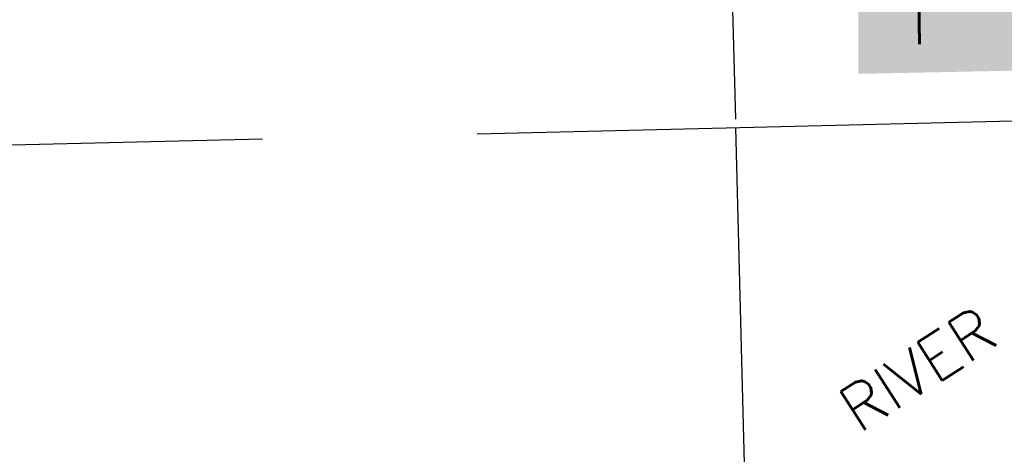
# Model space of a CAD drawing. Header units: feet. Extents: x 18803 to 104580, y -6601 to 116448.
# Tile 60 of 95: x 57072 to 62800, y 82440 to 84968. Entities that reach past the tile are written whole.
import ezdxf

# ---------------------------------------------------------------- set-up
doc = ezdxf.new("R2010")
doc.units = ezdxf.units.FT
doc.header["$LTSCALE"] = 100
doc.header["$MEASUREMENT"] = 0
doc.linetypes.add('DASHED', pattern=[0.75, 0.5, -0.25])
for name, color, linetype in [('ELRGOV-SECTION', 253, 'DASHED'), ('ET-TWNSHIP-RANGE', 3, 'Continuous'), ('ETTS-STREAM AND ROAD NAMES', 3, 'Continuous')]:
    doc.layers.add(name, color=color, linetype=linetype)
doc.styles.add('L2640', font='simplex.shx', dxfattribs={"height": 264})
doc.styles.add('L5280', font='simplex.shx', dxfattribs={"height": 528})

msp = doc.modelspace()

# ---------------------------------------------------------------- linework, layer by layer
at = {"layer": 'ELRGOV-SECTION', "ltscale": 50}
for p, q in [((61171.3, 86887.3), (61236.7, 84340)), ((61236.7, 84340), (62050.3, 52681.8))]:
    msp.add_line(p, q, dxfattribs=at)
msp.add_lwpolyline([(53772.3, 84162.2), (55984.8, 84214.5), (61261.6, 84340.4), (66538.6, 84469.6), (71815.3, 84598.8), (77092.2, 84731.3), (82365.6, 84863.7)], dxfattribs=at)
at = {"layer": 'ET-TWNSHIP-RANGE', "color": 155}
msp.add_solid([(61950.3, 84652.6), (61950.3, 85615.2), (70986.8, 84836), (71078.6, 85798.5)], dxfattribs=at)

# ---------------------------------------------------------------- texts
at = {"layer": 'ET-TWNSHIP-RANGE', "style": 'L5280'}
msp.add_text('T 30 S, R 19 W', height=528, rotation=0.8326, dxfattribs=at).set_placement((62126.2, 84821.9))
at = {"layer": 'ETTS-STREAM AND ROAD NAMES', "style": 'L2640'}
msp.add_text('RIVER', height=264, rotation=32.7128, dxfattribs=at).set_placement((61953.6, 82558))

doc.saveas('drawing.dxf')
